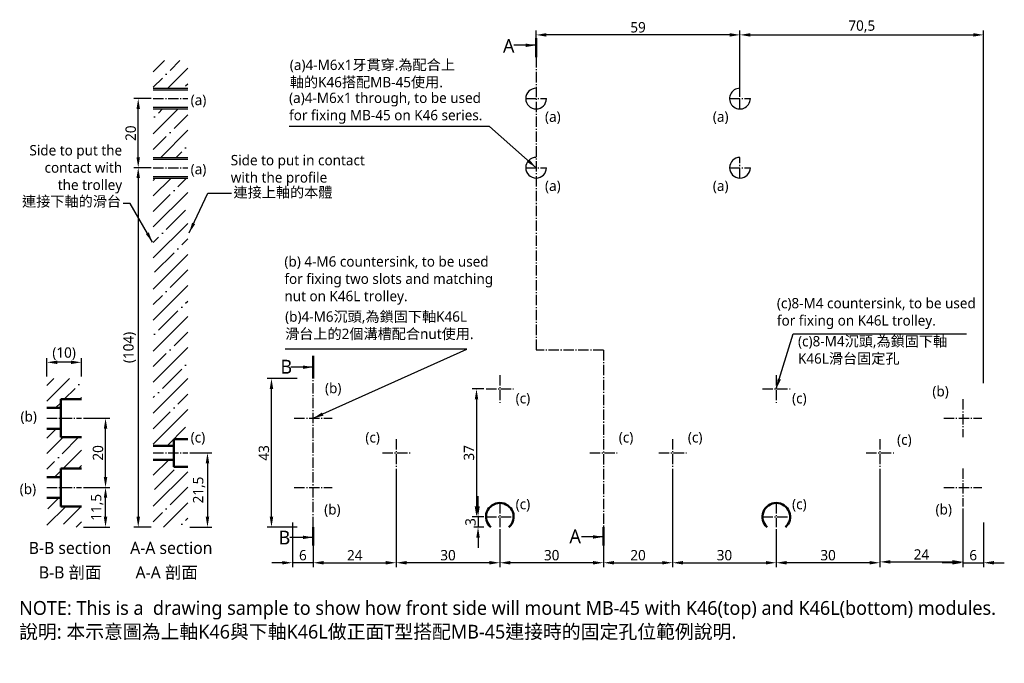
# Model space of a CAD drawing. Header units: millimetres. Extents: x 295 to 580, y 178 to 364.
import ezdxf

# ---------------------------------------------------------------- set-up
doc = ezdxf.new("R2010")
doc.units = ezdxf.units.MM
doc.linetypes.add('中心線3', pattern=[4.3, 3, -0.5, 0.3, -0.5])
doc.linetypes.add('中心線5', pattern=[7.2, 5, -1, 0.2, -1])
doc.layers.get('Defpoints').update_dxf_attribs({"color": 1})
doc.layers.add('中心線', color=5, linetype='中心線3')
doc.layers.add('標註線', color=3, linetype='Continuous')
doc.layers.add('外框線', color=7, linetype='Continuous', lineweight=50)
doc.styles.get("Standard").update_dxf_attribs({"font": 'msjh.ttf'})
doc.dimstyles.new('ISO-25', dxfattribs={"dimtxt": 3, "dimasz": 3, "dimexe": 1.25, "dimexo": 0.625, "dimtad": 1, "dimdec": 8, "dimtxsty": 'Standard', "dimcen": 2.5, "dimadec": 0, "dimazin": 0, "dimtfac": 1, "dimtdec": 8, "dimtmove": 0, "dimatfit": 3, "dimfxl": 0, "dimarcsym": 0})

# ---------------------------------------------------------------- blocks, each defined once
blk = doc.blocks.new('*D1')
at = {"layer": 'Defpoints', "color": 0}
for p in [(303.34, 264.64), (303.34, 259.94), (313.34, 259.94)]:
    blk.add_point(p, dxfattribs=at)
at = {"layer": '標註線', "color": 0, "lineweight": -2}
for p, q in [((303.34, 260.57), (303.34, 265.89)), ((313.34, 260.57), (313.34, 265.89)), ((310.34, 264.64), (306.34, 264.64))]:
    blk.add_line(p, q, dxfattribs=at)
at = {"layer": '標註線', "color": 0}
for points in [[(306.34, 265.14), (306.34, 264.14), (303.34, 264.64)], [(310.34, 265.14), (310.34, 264.14), (313.34, 264.64)]]:
    blk.add_solid(points, dxfattribs=at)
at = {"layer": '標註線', "color": 0, "insert": (308.34, 267.14), "char_height": 3, "attachment_point": 5}
blk.add_mtext('(10)', dxfattribs=at)
blk = doc.blocks.new('*D2')
at = {"layer": 'Defpoints', "color": 0}
for p in [(313.34, 228.44), (320.33, 228.44), (313.34, 216.94)]:
    blk.add_point(p, dxfattribs=at)
at = {"layer": '標註線', "color": 0, "lineweight": -2}
for p, q in [((313.97, 228.44), (321.58, 228.44)), ((320.33, 219.94), (320.33, 225.44)), ((313.97, 216.94), (321.58, 216.94))]:
    blk.add_line(p, q, dxfattribs=at)
at = {"layer": '標註線', "color": 0}
for points in [[(319.83, 225.44), (320.83, 225.44), (320.33, 228.44)], [(319.83, 219.94), (320.83, 219.94), (320.33, 216.94)]]:
    blk.add_solid(points, dxfattribs=at)
at = {"layer": '標註線', "color": 0, "insert": (317.89, 222.69), "char_height": 3, "attachment_point": 5, "rotation": 90}
blk.add_mtext('11,5', dxfattribs=at)
blk = doc.blocks.new('*D3')
at = {"layer": 'Defpoints', "color": 0}
for p in [(313.34, 248.44), (320.33, 248.44), (313.34, 228.44)]:
    blk.add_point(p, dxfattribs=at)
at = {"layer": '標註線', "color": 0, "lineweight": -2}
for p, q in [((313.97, 248.44), (321.58, 248.44)), ((320.33, 231.44), (320.33, 245.44)), ((313.97, 228.44), (321.58, 228.44))]:
    blk.add_line(p, q, dxfattribs=at)
at = {"layer": '標註線', "color": 0}
for points in [[(319.83, 245.44), (320.83, 245.44), (320.33, 248.44)], [(319.83, 231.44), (320.83, 231.44), (320.33, 228.44)]]:
    blk.add_solid(points, dxfattribs=at)
at = {"layer": '標註線', "color": 0, "insert": (318.15, 238.44), "char_height": 3, "attachment_point": 5, "rotation": 90}
blk.add_mtext('20', dxfattribs=at)
blk = doc.blocks.new('*D4')
at = {"layer": 'Defpoints', "color": 0}
for p in [(329.79, 340.94), (334.14, 340.94), (334.14, 320.94)]:
    blk.add_point(p, dxfattribs=at)
at = {"layer": '標註線', "color": 0, "lineweight": -2}
for p, q in [((333.51, 340.94), (328.54, 340.94)), ((329.79, 323.94), (329.79, 337.94)), ((333.51, 320.94), (328.54, 320.94))]:
    blk.add_line(p, q, dxfattribs=at)
at = {"layer": '標註線', "color": 0}
for points in [[(329.29, 337.94), (330.29, 337.94), (329.79, 340.94)], [(329.29, 323.94), (330.29, 323.94), (329.79, 320.94)]]:
    blk.add_solid(points, dxfattribs=at)
at = {"layer": '標註線', "color": 0, "insert": (327.62, 330.94), "char_height": 3, "attachment_point": 5, "rotation": 90}
blk.add_mtext('20', dxfattribs=at)
blk = doc.blocks.new('*D5')
at = {"layer": 'Defpoints', "color": 0}
for p in [(368.35, 259.94), (376.45, 259.94), (376.45, 216.94)]:
    blk.add_point(p, dxfattribs=at)
at = {"layer": '標註線', "color": 0, "lineweight": -2}
for p, q in [((375.82, 259.94), (367.1, 259.94)), ((368.35, 219.94), (368.35, 256.94)), ((375.82, 216.94), (367.1, 216.94))]:
    blk.add_line(p, q, dxfattribs=at)
at = {"layer": '標註線', "color": 0}
for points in [[(367.85, 256.94), (368.85, 256.94), (368.35, 259.94)], [(367.85, 219.94), (368.85, 219.94), (368.35, 216.94)]]:
    blk.add_solid(points, dxfattribs=at)
at = {"layer": '標註線', "color": 0, "insert": (366.17, 238.44), "char_height": 3, "attachment_point": 5, "rotation": 90}
blk.add_mtext('43', dxfattribs=at)
blk = doc.blocks.new('*D6')
at = {"layer": 'Defpoints', "color": 0}
for p in [(574.45, 359.38), (503.95, 340.94), (574.45, 257.94)]:
    blk.add_point(p, dxfattribs=at)
at = {"layer": '標註線', "color": 0, "lineweight": -2}
for p, q in [((503.95, 341.57), (503.95, 360.63)), ((506.95, 359.38), (571.45, 359.38)), ((574.45, 258.57), (574.45, 360.63))]:
    blk.add_line(p, q, dxfattribs=at)
at = {"layer": '標註線', "color": 0}
for points in [[(506.95, 359.88), (506.95, 358.88), (503.95, 359.38)], [(571.45, 359.88), (571.45, 358.88), (574.45, 359.38)]]:
    blk.add_solid(points, dxfattribs=at)
at = {"layer": '標註線', "color": 0, "insert": (539.2, 361.81), "char_height": 3, "attachment_point": 5}
blk.add_mtext('70,5', dxfattribs=at)
blk = doc.blocks.new('*D10')
at = {"layer": 'Defpoints', "color": 0}
for p in [(334.14, 320.94), (329.79, 216.94), (334.14, 216.94)]:
    blk.add_point(p, dxfattribs=at)
at = {"layer": '標註線', "color": 0, "lineweight": -2}
for p, q in [((333.51, 320.94), (328.54, 320.94)), ((329.79, 317.94), (329.79, 219.94)), ((333.51, 216.94), (328.54, 216.94))]:
    blk.add_line(p, q, dxfattribs=at)
at = {"layer": '標註線', "color": 0}
for points in [[(329.29, 317.94), (330.29, 317.94), (329.79, 320.94)], [(329.29, 219.94), (330.29, 219.94), (329.79, 216.94)]]:
    blk.add_solid(points, dxfattribs=at)
at = {"layer": '標註線', "color": 0, "insert": (327.29, 268.94), "char_height": 3, "attachment_point": 5, "rotation": 90}
blk.add_mtext('(104)', dxfattribs=at)
blk = doc.blocks.new('*D11')
at = {"layer": 'Defpoints', "color": 0}
for p in [(344.14, 238.44), (344.14, 216.94), (349.83, 216.94)]:
    blk.add_point(p, dxfattribs=at)
at = {"layer": '標註線', "color": 0, "lineweight": -2}
for p, q in [((344.76, 238.44), (351.08, 238.44)), ((349.83, 235.44), (349.83, 219.94)), ((344.76, 216.94), (351.08, 216.94))]:
    blk.add_line(p, q, dxfattribs=at)
at = {"layer": '標註線', "color": 0}
for points in [[(349.33, 235.44), (350.33, 235.44), (349.83, 238.44)], [(349.33, 219.94), (350.33, 219.94), (349.83, 216.94)]]:
    blk.add_solid(points, dxfattribs=at)
at = {"layer": '標註線', "color": 0, "insert": (347.4, 227.69), "char_height": 3, "attachment_point": 5, "rotation": 90}
blk.add_mtext('21,5', dxfattribs=at)
blk = doc.blocks.new('*D12')
at = {"layer": 'Defpoints', "color": 0}
for p in [(444.95, 359.38), (444.95, 352.94), (503.95, 340.94)]:
    blk.add_point(p, dxfattribs=at)
at = {"layer": '標註線', "color": 0, "lineweight": -2}
for p, q in [((444.95, 353.57), (444.95, 360.63)), ((500.95, 359.38), (447.95, 359.38)), ((503.95, 341.57), (503.95, 360.63))]:
    blk.add_line(p, q, dxfattribs=at)
at = {"layer": '標註線', "color": 0}
for points in [[(447.95, 359.88), (447.95, 358.88), (444.95, 359.38)], [(500.95, 359.88), (500.95, 358.88), (503.95, 359.38)]]:
    blk.add_solid(points, dxfattribs=at)
at = {"layer": '標註線', "color": 0, "insert": (474.45, 361.56), "char_height": 3, "attachment_point": 5}
blk.add_mtext('59', dxfattribs=at)
blk = doc.blocks.new('*D13')
at = {"layer": 'Defpoints', "color": 0}
for p in [(544.45, 234.44), (514.45, 216.94), (514.45, 206.65)]:
    blk.add_point(p, dxfattribs=at)
at = {"layer": '標註線', "color": 0, "lineweight": -2}
for p, q in [((544.45, 233.82), (544.45, 205.4)), ((514.45, 216.32), (514.45, 205.4)), ((541.45, 206.65), (517.45, 206.65))]:
    blk.add_line(p, q, dxfattribs=at)
at = {"layer": '標註線', "color": 0}
for points in [[(517.45, 207.15), (517.45, 206.15), (514.45, 206.65)], [(541.45, 207.15), (541.45, 206.15), (544.45, 206.65)]]:
    blk.add_solid(points, dxfattribs=at)
at = {"layer": '標註線', "color": 0, "insert": (529.45, 208.82), "char_height": 3, "attachment_point": 5}
blk.add_mtext('30', dxfattribs=at)
blk = doc.blocks.new('*D14')
at = {"layer": 'Defpoints', "color": 0}
for p in [(434.45, 216.94), (464.45, 216.94), (434.45, 206.65)]:
    blk.add_point(p, dxfattribs=at)
at = {"layer": '標註線', "color": 0, "lineweight": -2}
for p, q in [((434.45, 216.32), (434.45, 205.4)), ((464.45, 216.32), (464.45, 205.4)), ((461.45, 206.65), (437.45, 206.65))]:
    blk.add_line(p, q, dxfattribs=at)
at = {"layer": '標註線', "color": 0}
for points in [[(437.45, 207.15), (437.45, 206.15), (434.45, 206.65)], [(461.45, 207.15), (461.45, 206.15), (464.45, 206.65)]]:
    blk.add_solid(points, dxfattribs=at)
at = {"layer": '標註線', "color": 0, "insert": (449.45, 208.82), "char_height": 3, "attachment_point": 5}
blk.add_mtext('30', dxfattribs=at)
blk = doc.blocks.new('*D15')
at = {"layer": 'Defpoints', "color": 0}
for p in [(404.45, 234.44), (434.45, 216.94), (404.45, 206.65)]:
    blk.add_point(p, dxfattribs=at)
at = {"layer": '標註線', "color": 0, "lineweight": -2}
for p, q in [((404.45, 233.82), (404.45, 205.4)), ((434.45, 216.32), (434.45, 205.4)), ((431.45, 206.65), (407.45, 206.65))]:
    blk.add_line(p, q, dxfattribs=at)
at = {"layer": '標註線', "color": 0}
for points in [[(407.45, 207.15), (407.45, 206.15), (404.45, 206.65)], [(431.45, 207.15), (431.45, 206.15), (434.45, 206.65)]]:
    blk.add_solid(points, dxfattribs=at)
at = {"layer": '標註線', "color": 0, "insert": (419.45, 208.82), "char_height": 3, "attachment_point": 5}
blk.add_mtext('30', dxfattribs=at)
blk = doc.blocks.new('*D16')
at = {"layer": 'Defpoints', "color": 0}
for p in [(484.45, 234.44), (464.45, 216.94), (484.45, 206.65)]:
    blk.add_point(p, dxfattribs=at)
at = {"layer": '標註線', "color": 0, "lineweight": -2}
for p, q in [((484.45, 233.82), (484.45, 205.4)), ((464.45, 216.32), (464.45, 205.4)), ((467.45, 206.65), (481.45, 206.65))]:
    blk.add_line(p, q, dxfattribs=at)
at = {"layer": '標註線', "color": 0}
for points in [[(467.45, 207.15), (467.45, 206.15), (464.45, 206.65)], [(481.45, 207.15), (481.45, 206.15), (484.45, 206.65)]]:
    blk.add_solid(points, dxfattribs=at)
at = {"layer": '標註線', "color": 0, "insert": (474.45, 208.82), "char_height": 3, "attachment_point": 5}
blk.add_mtext('20', dxfattribs=at)
blk = doc.blocks.new('*D17')
at = {"layer": 'Defpoints', "color": 0}
for p in [(484.45, 234.44), (514.45, 216.94), (514.45, 206.65)]:
    blk.add_point(p, dxfattribs=at)
at = {"layer": '標註線', "color": 0, "lineweight": -2}
for p, q in [((484.45, 233.82), (484.45, 205.4)), ((514.45, 216.32), (514.45, 205.4)), ((487.45, 206.65), (511.45, 206.65))]:
    blk.add_line(p, q, dxfattribs=at)
at = {"layer": '標註線', "color": 0}
for points in [[(487.45, 207.15), (487.45, 206.15), (484.45, 206.65)], [(511.45, 207.15), (511.45, 206.15), (514.45, 206.65)]]:
    blk.add_solid(points, dxfattribs=at)
at = {"layer": '標註線', "color": 0, "insert": (499.45, 208.82), "char_height": 3, "attachment_point": 5}
blk.add_mtext('30', dxfattribs=at)
blk = doc.blocks.new('*D18')
at = {"layer": 'Defpoints', "color": 0}
for p in [(374.45, 218.94), (380.45, 216.94), (374.45, 206.65)]:
    blk.add_point(p, dxfattribs=at)
at = {"layer": '標註線', "color": 0, "lineweight": -2}
for p, q in [((374.45, 218.32), (374.45, 205.4)), ((380.45, 216.32), (380.45, 205.4)), ((371.45, 206.65), (368.45, 206.65)), ((380.45, 206.65), (374.45, 206.65)), ((383.45, 206.65), (386.45, 206.65))]:
    blk.add_line(p, q, dxfattribs=at)
at = {"layer": '標註線', "color": 0}
for points in [[(371.45, 207.15), (371.45, 206.15), (374.45, 206.65)], [(383.45, 207.15), (383.45, 206.15), (380.45, 206.65)]]:
    blk.add_solid(points, dxfattribs=at)
at = {"layer": '標註線', "color": 0, "insert": (377.45, 208.82), "char_height": 3, "attachment_point": 5}
blk.add_mtext('6', dxfattribs=at)
blk = doc.blocks.new('*D19')
at = {"layer": 'Defpoints', "color": 0}
for p in [(568.45, 222.94), (574.45, 218.94), (574.45, 206.65)]:
    blk.add_point(p, dxfattribs=at)
at = {"layer": '標註線', "color": 0, "lineweight": -2}
for p, q in [((568.45, 222.32), (568.45, 205.4)), ((574.45, 218.32), (574.45, 205.4)), ((565.45, 206.65), (562.45, 206.65)), ((568.45, 206.65), (574.45, 206.65)), ((577.45, 206.65), (580.45, 206.65))]:
    blk.add_line(p, q, dxfattribs=at)
at = {"layer": '標註線', "color": 0}
for points in [[(565.45, 207.15), (565.45, 206.15), (568.45, 206.65)], [(577.45, 207.15), (577.45, 206.15), (574.45, 206.65)]]:
    blk.add_solid(points, dxfattribs=at)
at = {"layer": '標註線', "color": 0, "insert": (571.45, 208.82), "char_height": 3, "attachment_point": 5}
blk.add_mtext('6', dxfattribs=at)
blk = doc.blocks.new('*D20')
at = {"layer": 'Defpoints', "color": 0}
for p in [(430.45, 256.94), (427.69, 219.94), (430.45, 219.94)]:
    blk.add_point(p, dxfattribs=at)
at = {"layer": '標註線', "color": 0, "lineweight": -2}
for p, q in [((429.82, 256.94), (426.44, 256.94)), ((427.69, 253.94), (427.69, 222.94)), ((429.82, 219.94), (426.44, 219.94))]:
    blk.add_line(p, q, dxfattribs=at)
at = {"layer": '標註線', "color": 0}
for points in [[(427.19, 253.94), (428.19, 253.94), (427.69, 256.94)], [(427.19, 222.94), (428.19, 222.94), (427.69, 219.94)]]:
    blk.add_solid(points, dxfattribs=at)
at = {"layer": '標註線', "color": 0, "insert": (425.52, 238.44), "char_height": 3, "attachment_point": 5, "rotation": 90}
blk.add_mtext('37', dxfattribs=at)
blk = doc.blocks.new('*D21')
at = {"layer": 'Defpoints', "color": 0}
for p in [(430.45, 219.94), (428.13, 216.94), (430.45, 216.94)]:
    blk.add_point(p, dxfattribs=at)
at = {"layer": '標註線', "color": 0, "lineweight": -2}
for p, q in [((428.13, 222.94), (428.13, 225.94)), ((429.82, 219.94), (426.88, 219.94)), ((428.13, 219.94), (428.13, 216.94)), ((429.82, 216.94), (426.88, 216.94)), ((428.13, 213.94), (428.13, 210.94))]:
    blk.add_line(p, q, dxfattribs=at)
at = {"layer": '標註線', "color": 0}
for points in [[(427.63, 222.94), (428.63, 222.94), (428.13, 219.94)], [(427.63, 213.94), (428.63, 213.94), (428.13, 216.94)]]:
    blk.add_solid(points, dxfattribs=at)
at = {"layer": '標註線', "color": 0, "insert": (425.96, 218.44), "char_height": 3, "attachment_point": 5, "rotation": 90}
blk.add_mtext('3', dxfattribs=at)
blk = doc.blocks.new('*D22')
at = {"layer": 'Defpoints', "color": 0}
for p in [(404.45, 234.44), (380.45, 216.94), (404.45, 206.65)]:
    blk.add_point(p, dxfattribs=at)
at = {"layer": '標註線', "color": 0, "lineweight": -2}
for p, q in [((404.45, 233.82), (404.45, 205.4)), ((380.45, 216.32), (380.45, 205.4)), ((383.45, 206.65), (401.45, 206.65))]:
    blk.add_line(p, q, dxfattribs=at)
at = {"layer": '標註線', "color": 0}
for points in [[(383.45, 207.15), (383.45, 206.15), (380.45, 206.65)], [(401.45, 207.15), (401.45, 206.15), (404.45, 206.65)]]:
    blk.add_solid(points, dxfattribs=at)
at = {"layer": '標註線', "color": 0, "insert": (392.45, 208.8), "char_height": 3, "attachment_point": 5}
blk.add_mtext('24', dxfattribs=at)
blk = doc.blocks.new('*D23')
at = {"layer": 'Defpoints', "color": 0}
for p in [(544.45, 234.44), (568.45, 222.94), (568.45, 206.9)]:
    blk.add_point(p, dxfattribs=at)
at = {"layer": '標註線', "color": 0, "lineweight": -2}
for p, q in [((544.45, 233.82), (544.45, 205.65)), ((568.45, 222.32), (568.45, 205.65)), ((547.45, 206.9), (565.45, 206.9))]:
    blk.add_line(p, q, dxfattribs=at)
at = {"layer": '標註線', "color": 0}
for points in [[(547.45, 207.4), (547.45, 206.4), (544.45, 206.9)], [(565.45, 207.4), (565.45, 206.4), (568.45, 206.9)]]:
    blk.add_solid(points, dxfattribs=at)
at = {"layer": '標註線', "color": 0, "insert": (556.45, 209.05), "char_height": 3, "attachment_point": 5}
blk.add_mtext('24', dxfattribs=at)

msp = doc.modelspace()

# ---------------------------------------------------------------- hatches: boundary and pattern name
h = msp.add_hatch()
h.set_pattern_fill('ANSI35', color=256, style=0)
h.set_pattern_definition([(45, (39.3095, 0), (-4.49013, 4.49013), []), (45, (43.7996, 0), (-4.49013, 4.49013), [7.9375, -1.5875, 0, -1.5875])])
h.paths.add_polyline_path([(344.13838545, 343.94400542), (344.13838545, 351.94400542), (334.13838545, 351.94400542), (334.13838545, 343.94400542)])
h.paths.add_polyline_path([(344.13838545, 337.94400542), (334.13838545, 337.94400542), (334.13838545, 323.94400542), (344.13838545, 323.94400542)])
h.paths.add_polyline_path([(344.13838545, 317.94400542), (334.13838545, 317.94400542), (334.13838545, 240.44400542), (340.13838545, 240.44400542), (340.13838545, 242.44400542), (344.13838545, 242.44400542)])
h.paths.add_polyline_path([(334.13838545, 216.94400542), (344.13838545, 216.94400542), (344.13838545, 234.44400542), (340.13838545, 234.44400542), (340.13838545, 236.44400542), (334.13838545, 236.44400542)])
h = msp.add_hatch()
h.set_pattern_fill('ANSI35', color=256, style=0)
h.set_pattern_definition([(45, (49.9433, 0), (-4.49013, 4.49013), []), (45, (54.4335, 0), (-4.49013, 4.49013), [7.9375, -1.5875, 0, -1.5875])])
h.paths.add_polyline_path([(313.3429564, 222.94400542), (307.3429564, 222.94400542), (307.3429564, 225.44400542), (303.3429564, 225.44400542), (303.3429564, 216.94400542), (313.3429564, 216.94400542)])
h.paths.add_polyline_path([(303.3429564, 259.94400542), (303.3429564, 251.44400542), (307.3429564, 251.44400542), (307.3429564, 253.94400542), (313.3429564, 253.94400542), (313.3429564, 259.94400542)])
h = msp.add_hatch()
h.set_pattern_fill('ANSI35', color=256, style=0)
h.set_pattern_definition([(45, (-32.316, -133.352), (-4.49013, 4.49013), []), (45, (-27.826, -133.352), (-4.49013, 4.49013), [7.9375, -1.5875, 0, -1.5875])])
h.paths.add_polyline_path([(313.3429564, 233.94400542), (313.3429564, 242.94400542), (307.3429564, 242.94400542), (307.3429564, 245.44400542), (303.3429564, 245.44400542), (303.3429564, 231.44400542), (307.3429564, 231.44400542), (307.3429564, 233.94400542)])

# ---------------------------------------------------------------- linework, layer by layer
for p, q in [((334.13838545, 343.94400542), (344.13838545, 343.94400542)), ((334.13838545, 343.44400542), (344.13838545, 343.44400542)), ((334.13838545, 338.44400542), (344.13838545, 338.44400542)), ((334.13838545, 337.94400542), (344.13838545, 337.94400542)), ((334.13838545, 323.94400542), (344.13838545, 323.94400542)), ((334.13838545, 323.44400542), (344.13838545, 323.44400542)), ((334.13838545, 318.44400542), (344.13838545, 318.44400542)), ((334.13838545, 317.94400542), (344.13838545, 317.94400542))]:
    msp.add_line(p, q)
at = {"lineweight": 50}
for p, q in [((307.3429564, 253.94400542), (307.3429564, 242.94400542)), ((307.3429564, 253.94400542), (313.3429564, 253.94400542)), ((303.3429564, 251.44400542), (307.3429564, 251.44400542)), ((303.3429564, 245.44400542), (307.3429564, 245.44400542)), ((307.3429564, 242.94400542), (313.3429564, 242.94400542)), ((340.13838545, 242.44400542), (340.13838545, 234.44400542)), ((340.13838545, 242.44400542), (344.13838545, 242.44400542)), ((334.13838545, 240.44400542), (340.13838545, 240.44400542)), ((307.3429564, 233.94400542), (307.3429564, 222.94400542)), ((307.3429564, 233.94400542), (313.3429564, 233.94400542)), ((334.13838545, 236.44400542), (340.13838545, 236.44400542)), ((340.13838545, 234.44400542), (344.13838545, 234.44400542)), ((303.3429564, 231.44400542), (307.3429564, 231.44400542)), ((303.3429564, 225.44400542), (307.3429564, 225.44400542)), ((307.3429564, 222.94400542), (313.3429564, 222.94400542))]:
    msp.add_line(p, q, dxfattribs=at)
for centre, start in [((444.94426383, 340.94400542), 90), ((503.94426383, 340.94400542), 89.9280573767), ((444.94426383, 320.94400542), 90), ((503.94803074, 320.94400542), 90)]:
    msp.add_arc(centre, 3, start, 0)
at = {"layer": '中心線'}
for p, q in [((444.94803074, 352.94400542), (444.94803074, 268.17863169)), ((503.94803074, 337.94400779), (503.94803074, 343.94400306)), ((334.13838545, 340.94400542), (344.13838545, 340.94400542)), ((441.94426383, 340.94400542), (447.94426383, 340.94400542)), ((500.94803074, 340.94400542), (506.94803074, 340.94400542)), ((503.94803074, 317.94400542), (503.94803074, 323.94400542)), ((334.13838545, 320.94400542), (344.13838545, 320.94400542)), ((441.94426383, 320.94400542), (447.94426383, 320.94400542)), ((500.94803074, 320.94400542), (506.94803074, 320.94400542)), ((464.44803074, 268.17863169), (444.94803074, 268.17863169)), ((464.44803074, 268.17863169), (464.44803074, 216.94400542)), ((380.44803074, 216.94400542), (380.44803074, 259.94400542)), ((434.44803074, 260.94400542), (434.44803074, 252.94400542)), ((514.44803074, 260.94400542), (514.44803074, 252.94400542)), ((430.44803074, 256.94400542), (438.44803074, 256.94400542)), ((510.44803074, 256.94400542), (518.44803074, 256.94400542)), ((568.44803074, 253.94400542), (568.44803074, 242.94400542)), ((303.3429564, 248.44400542), (313.3429564, 248.44400542)), ((374.94426383, 248.44400542), (385.94426383, 248.44400542)), ((562.94803074, 248.44400542), (573.94803074, 248.44400542)), ((404.44803074, 242.44400542), (404.44803074, 234.44400542)), ((484.44803074, 242.44400542), (484.44803074, 234.44400542)), ((544.44803074, 242.44400542), (544.44803074, 234.44400542)), ((334.13838545, 238.44400542), (344.13838545, 238.44400542)), ((400.44803074, 238.44400542), (408.44803074, 238.44400542)), ((460.44803074, 238.44400542), (468.44803074, 238.44400542)), ((480.44803074, 238.44400542), (488.44803074, 238.44400542)), ((540.44803074, 238.44400542), (548.44803074, 238.44400542)), ((568.44803074, 233.94400542), (568.44803074, 222.94400542)), ((303.3429564, 228.44400542), (313.3429564, 228.44400542)), ((374.94426383, 228.44400542), (385.94426383, 228.44400542)), ((562.94803074, 228.44400542), (573.94803074, 228.44400542)), ((434.44803074, 223.94400542), (434.44803074, 216.94400542)), ((514.44803074, 223.94400542), (514.44803074, 216.94400542)), ((430.44803074, 219.94400542), (438.44803074, 219.94400542)), ((510.44803074, 219.94400542), (518.44803074, 219.94400542))]:
    msp.add_line(p, q, dxfattribs=at)
at = {"layer": '外框線'}
for centre in [(434.44803074, 219.94400542), (514.44803074, 219.94400542)]:
    msp.add_arc(centre, 4, 311.4096221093, 228.5903778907, dxfattribs=at)
at = {"layer": '標註線', "lineweight": 50}
for p, q in [((444.94803074, 352.94400542), (444.94803074, 358.41109044)), ((380.44803074, 259.94400542), (380.44803074, 266.52728886)), ((380.44803074, 216.94400542), (380.44803074, 211.66833987)), ((464.44803074, 216.94400542), (464.44803074, 211.6716344))]:
    msp.add_line(p, q, dxfattribs=at)

# ---------------------------------------------------------------- texts
for s, insert, char_height, attachment_point in [('(a)4-M6x1 through, to be used \\Pfor fixing MB-45 on K46 series.', (373.45002288, 342.66897344), 3, 1), ('Side to put the\\Pcontact with\\Pthe trolley', (325.1446397, 313.48927354), 3, 9), ('Side to put in contact\\Pwith the profile', (356.57226004, 324.64214615), 3, 1), ('(b) 4-M6 countersink, to be used\\Pfor fixing two slots and matching\\Pnut on K46L trolley.', (372.09468447, 295.32072353), 3, 1), ('(c)8-M4 countersink, to be used\\Pfor fixing on K46L trolley.', (514.62863235, 283.26169421), 3, 1), ('{\\H1.1429x;NOTE: This is a  drawing sample to show how front side will mount MB-45 with K46(top) and K46L(bottom) modules.}', (295.32668943, 195.57475451), 3.5, 1)]:
    msp.add_mtext(s, dxfattribs=dict(insert=insert, char_height=char_height, attachment_point=attachment_point))
at = {"linetype": '中心線5', "lineweight": 50, "insert": (298.09271673, 212.69207015), "char_height": 3.5, "width": 7.105427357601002e-15, "attachment_point": 1}
msp.add_mtext('B-B section', dxfattribs=at)
at = {"linetype": '中心線5', "lineweight": 50, "insert": (327.45822864, 212.69207015), "char_height": 3.5, "attachment_point": 1}
msp.add_mtext('A-A section', dxfattribs=at)
at = {"layer": '標註線', "linetype": '中心線5', "lineweight": 50, "char_height": 4, "attachment_point": 1}
for s, insert in [('A', (435.34929365, 358.21970369)), ('B', (370.94938367, 265.37371795)), ('B', (370.40241114, 215.94446006)), ('A', (454.58367433, 216.31006803))]:
    msp.add_mtext(s, dxfattribs=dict(at, insert=insert))
at = {"layer": '標註線', "char_height": 3}
for s, insert, attachment_point in [('(a)4-M6x1牙貫穿.為配合上\\P軸的K46搭配MB-45使用.', (373.66404594, 352.21090477), 1), ('(a)', (344.96046856, 342.05293745), 1), ('(a)', (447.51568707, 337.22214432), 1), ('(a)', (496.09313762, 337.22214432), 1), ('(a)', (344.96046856, 322.05293745), 1), ('(a)', (447.51568707, 317.22214432), 1), ('(a)', (496.09313762, 317.22214432), 1), ('連接下軸的滑台', (324.81415311, 309.34269468), 9), ('連接上軸的本體', (357.36243686, 315.34568431), 1), ('(b)4-M6沉頭,為鎖固下軸K46L\\P滑台上的2個溝槽配合nut使用.', (372.29602217, 279.38401259), 1), ('(c)8-M4沉頭,為鎖固下軸\\PK46L滑台固定孔', (520.73745738, 272.24713382), 1), ('(b)', (383.84782335, 258.69337532), 1), ('(b)', (559.62076137, 257.77106433), 1), ('(c)', (439.02053244, 255.75731992), 1), ('(c)', (519.02053244, 255.75731992), 1), ('(b)', (295.71902647, 250.48121432), 1), ('(c)', (344.96046856, 244.44400542), 1), ('(c)', (395.52217956, 244.44400542), 1), ('(c)', (468.86576112, 244.44400542), 1), ('(c)', (488.86576112, 244.44400542), 1), ('(c)', (549.41085822, 243.77914302), 1), ('(b)', (295.48835008, 229.49864058), 1), ('(c)', (439.02053244, 225.12858986), 1), ('(c)', (519.02053244, 225.12858986), 1), ('(b)', (383.60757623, 223.59698737), 1), ('(b)', (560.55155346, 223.60171882), 1)]:
    msp.add_mtext(s, dxfattribs=dict(at, insert=insert, attachment_point=attachment_point))
at = {"layer": '標註線', "linetype": '中心線5', "lineweight": 50, "char_height": 3.5, "width": 2.486899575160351e-14, "attachment_point": 1}
for s, insert in [('B-B 剖面', (301.03691277, 205.59640251)), ('A-A 剖面', (329.0189515, 205.59640251))]:
    msp.add_mtext(s, dxfattribs=dict(at, insert=insert))
at = {"layer": '標註線', "insert": (295.3150717, 188.69566636), "char_height": 4, "width": 5.684341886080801e-14, "attachment_point": 1}
msp.add_mtext('說明: 本示意圖為上軸K46與下軸K46L做正面T型搭配MB-45連接時的固定孔位範例說明.', dxfattribs=at)

# ---------------------------------------------------------------- dimensions: what is measured, and where the dimension line sits
at = {"layer": '標註線'}
for base, p1, p2, picture, middle in [((444.9480307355, 359.3816373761), (503.9480307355, 340.9440054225), (444.9480307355, 352.9440054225), '*D12', (474.4480307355, 361.5569924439)), ((574.4480307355, 359.3816373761), (503.9480307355, 340.9440054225), (574.4480307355, 257.9440054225), '*D6', (539.1980307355, 361.8087677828)), ((404.4480307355, 206.6467890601), (380.4480307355, 216.9440054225), (404.4480307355, 234.4440054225), '*D22', (392.4480307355, 208.7969665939)), ((484.4480307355, 206.6467890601), (464.4480307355, 216.9440054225), (484.4480307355, 234.4440054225), '*D16', (474.4480307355, 208.8221441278)), ((514.4480307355, 206.6467890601), (484.4480307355, 234.4440054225), (514.4480307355, 216.9440054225), '*D17', (499.4480307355, 208.8221441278)), ((568.4480307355, 206.8967890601), (544.4480307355, 234.4440054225), (568.4480307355, 222.9440054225), '*D23', (556.4480307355, 209.0469665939)), ((574.4480307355, 206.6467890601), (568.4480307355, 222.9440054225), (574.4480307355, 218.9440054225), '*D19', (571.4480307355, 208.8221441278)), ((374.4480307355, 206.6467890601), (380.4480307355, 216.9440054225), (374.4480307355, 218.9440054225), '*D18', (377.4480307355, 208.8221441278))]:
    dim = msp.add_linear_dim(base=base, p1=p1, p2=p2, dimstyle='ISO-25', dxfattribs=at)
    dim.commit()
    dim.dimension.update_dxf_attribs({"geometry": picture, "text_midpoint": middle})
for base, p1, p2, picture, middle in [((329.7909998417, 340.9440054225), (334.1383854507, 320.9440054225), (334.1383854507, 340.9440054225), '*D4', (327.6156447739, 330.9440054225)), ((368.3493578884, 259.9440054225), (376.4480307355, 216.9440054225), (376.4480307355, 259.9440054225), '*D5', (366.1740028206, 238.4440054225)), ((427.6913968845, 219.9440054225), (430.4480307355, 256.9440054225), (430.4480307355, 219.9440054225), '*D20', (425.5160418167, 238.4440054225)), ((320.3256255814, 248.4440054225), (313.3429564, 228.4440054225), (313.3429564, 248.4440054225), '*D3', (318.1502705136, 238.4440054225)), ((349.8340276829, 216.9440054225), (344.1383854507, 238.4440054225), (344.1383854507, 216.9440054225), '*D11', (347.398181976, 227.6940054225)), ((320.3256255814, 228.4440054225), (313.3429564, 216.9440054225), (313.3429564, 228.4440054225), '*D2', (317.8897798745, 222.6940054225)), ((428.13221381, 216.94400542), (430.44803074, 219.94400542), (430.44803074, 216.94400542), '*D21', (425.95685874, 218.44400542))]:
    dim = msp.add_linear_dim(base=base, p1=p1, p2=p2, angle=90, dimstyle='ISO-25', dxfattribs=at)
    dim.commit()
    dim.dimension.update_dxf_attribs({"geometry": picture, "text_midpoint": middle})
for base, p1, p2, angle, text, picture, middle in [((329.79099984, 216.94400542), (334.13838545, 320.94400542), (334.13838545, 216.94400542), 90, '(104)', '*D10', (327.29124193, 268.94400542)), ((303.3429564, 264.63732101), (313.3429564, 259.94400542), (303.3429564, 259.94400542), 180, '(10)', '*D1', (308.3429564, 267.13707892))]:
    dim = msp.add_linear_dim(base=base, p1=p1, p2=p2, angle=angle, text=text, dimstyle='ISO-25', dxfattribs=at)
    dim.commit()
    dim.dimension.update_dxf_attribs({"geometry": picture, "text_midpoint": middle})
for base, p1, p2, picture, middle in [((404.4480307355, 206.6467890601), (434.4480307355, 216.9440054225), (404.4480307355, 234.4440054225), '*D15', (419.4480307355, 208.8221441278)), ((514.4480307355, 206.6467890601), (544.4480307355, 234.4440054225), (514.4480307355, 216.9440054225), '*D13', (529.4480307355, 208.8221441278)), ((434.4480307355, 206.6467890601), (464.4480307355, 216.9440054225), (434.4480307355, 216.9440054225), '*D14', (449.4480307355, 208.8221441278))]:
    dim = msp.add_linear_dim(base=base, p1=p1, p2=p2, dimstyle='ISO-25', override={"dimtmove": 1}, dxfattribs=at)
    dim.commit()
    dim.dimension.update_dxf_attribs({"geometry": picture, "text_midpoint": middle})

# ---------------------------------------------------------------- leaders
for points in [[(444.94803074, 356.37173459), (438.49499064, 356.37173459)], [(444.94426383, 320.94400542), (431.44838911, 332.89192436), (373.50671204, 332.89192436)], [(514.44803074, 256.94400542), (519.36776382, 272.83970196), (569.53247584, 272.83970196)], [(380.44426383, 248.44400542), (424.93062514, 268.47289421), (372.29602217, 268.47289421)], [(380.44803074, 263.22846883), (374.00215166, 263.22846883)], [(380.44803074, 214.0009228), (373.6433482, 214.0009228)], [(464.44803074, 214.1168387), (458.09114386, 214.1168387)]]:
    msp.add_leader(points, dimstyle='ISO-25', override={"dimgap": 0.625, "dimtad": 0}, dxfattribs=at)
at = {"layer": '標註線', "annotation_type": 0, "has_hookline": 1}
for points, hookline_direction, text_width in [([(344.53342191, 302.09517048), (349.9526453, 313.59568431), (356.73743686, 313.59568431)], 0, 27.26533247), ([(333.90842191, 299.40471438), (327.4616487, 310.59269468), (325.43915311, 310.59269468)], 1, 27.29244674)]:
    msp.add_leader(points, dimstyle='ISO-25', override={"dimgap": 0.625, "dimtad": 0}, dxfattribs=dict(at, hookline_direction=hookline_direction, text_width=text_width))

doc.saveas('drawing.dxf')
